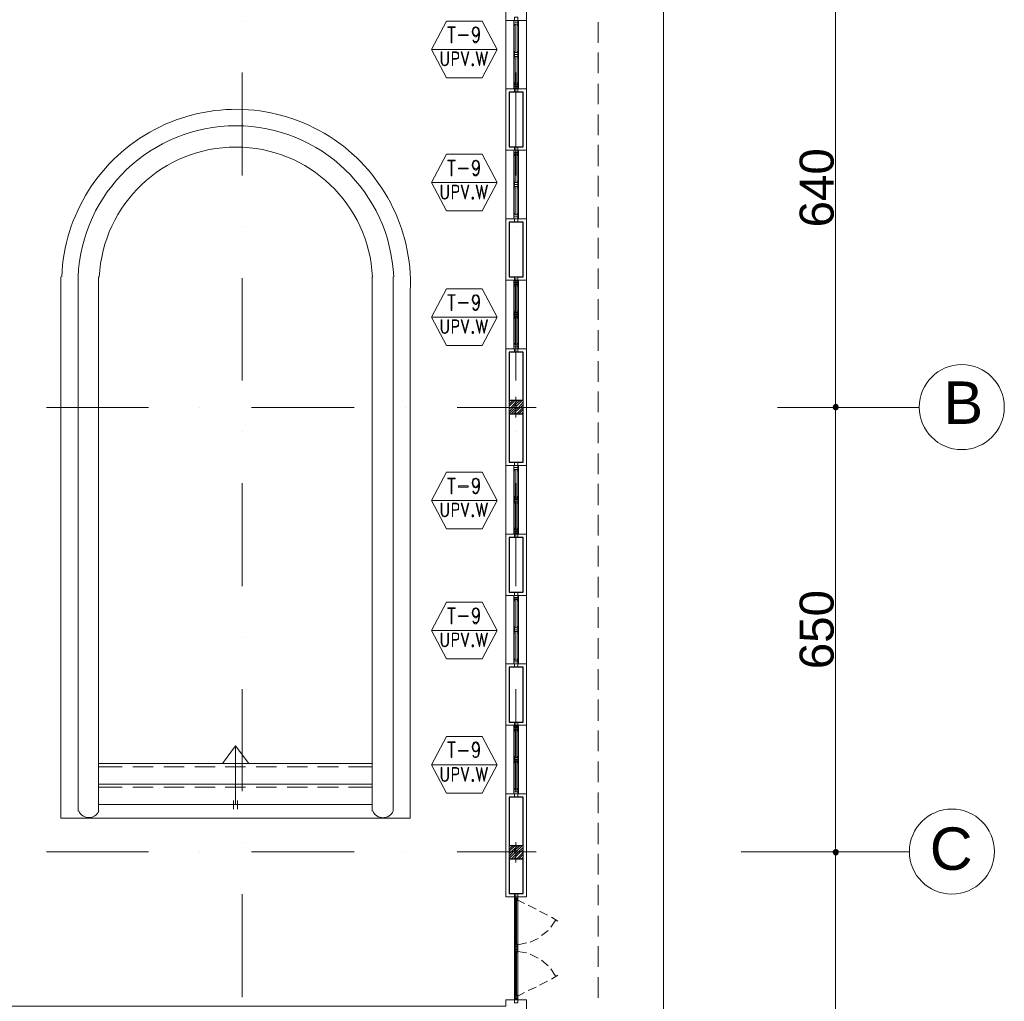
# Model space of a CAD drawing. Header units: metres. Extents: x 5.7 to 89.8, y 4 to 63.5.
# Tile 21 of 25: x 57.2 to 71.6, y 34.8 to 49.2. Entities that reach past the tile are written whole.
import ezdxf

# ---------------------------------------------------------------- set-up
doc = ezdxf.new("R2010")
doc.units = ezdxf.units.M
doc.header["$MEASUREMENT"] = 0
for name, color, linetype in [('PDF3_ax', 7, 'Continuous'), ('PDF3_column', 7, 'Continuous'), ('PDF3_dim', 7, 'Continuous'), ('PDF3_furn', 7, 'Continuous'), ('PDF3_khatchin', 7, 'Continuous'), ('PDF3_Layer5', 7, 'Continuous'), ('PDF3_line-estakhr', 7, 'Continuous'), ('PDF3_Sym Tip Win', 7, 'Continuous'), ('PDF3_Text', 7, 'Continuous'), ('PDF3_W', 7, 'Continuous'), ('PDF3_wall', 7, 'Continuous'), ('PDF3_WIN', 7, 'Continuous')]:
    doc.layers.add(name, color=color, linetype=linetype)
doc.styles.add('PDF Arial', font='arial.ttf')

msp = doc.modelspace()

# ---------------------------------------------------------------- linework, layer by layer
at = {"layer": 'PDF3_ax', "lineweight": 9}
for points in [[(60.468, 49.135), (60.468, 49.135)], [(64.465, 49.135), (64.465, 49.135)], [(60.468, 48.384), (60.468, 46.881)], [(64.465, 48.384), (64.465, 46.881)], [(60.468, 46.13), (60.468, 46.13)], [(64.465, 46.13), (64.465, 46.13)], [(60.468, 45.379), (60.468, 43.886)], [(64.465, 45.379), (64.465, 43.886)], [(57.607, 43.491), (59.1, 43.491)], [(59.851, 43.491), (59.851, 43.491)], [(60.603, 43.491), (62.105, 43.491)], [(62.856, 43.491), (62.856, 43.491)], [(63.608, 43.491), (64.763, 43.491)], [(68.616, 43.491), (70.359, 43.491)], [(60.468, 43.135), (60.468, 43.135)], [(64.465, 43.135), (64.465, 43.135)], [(60.468, 42.384), (60.468, 40.881)], [(64.465, 42.384), (64.465, 40.881)], [(60.468, 40.13), (60.468, 40.13)], [(64.465, 40.13), (64.465, 40.13)], [(60.468, 39.379), (60.468, 37.886)], [(64.465, 39.379), (64.465, 37.886)], [(60.468, 37.135), (60.468, 37.135)], [(64.465, 37.135), (64.465, 37.135)], [(57.607, 37), (59.1, 37)], [(59.851, 37), (59.851, 37)], [(60.603, 37), (62.105, 37)], [(62.856, 37), (62.856, 37)], [(63.608, 37), (64.763, 37)], [(67.759, 37), (70.215, 37)], [(60.468, 36.383), (60.468, 34.881)], [(64.465, 36.383), (64.465, 34.881)]]:
    msp.add_lwpolyline(points, dxfattribs=at)
for centre in [(70.98, 43.496), (70.836, 37.005)]:
    msp.add_circle(centre, 0.621, dxfattribs=at)
at = {"layer": 'PDF3_column', "lineweight": 18}
for points in [[(64.369, 43.578), (64.388, 43.597)], [(64.369, 43.539), (64.426, 43.597)], [(64.369, 43.511), (64.455, 43.597)], [(64.369, 43.472), (64.397, 43.491), (64.465, 43.568), (64.494, 43.597)], [(64.369, 43.434), (64.426, 43.491), (64.465, 43.539), (64.532, 43.597)], [(64.369, 43.405), (64.465, 43.491), (64.465, 43.501), (64.561, 43.597)], [(64.465, 43.645), (64.465, 43.347)], [(64.619, 43.491), (64.32, 43.491)], [(64.397, 43.395), (64.465, 43.462), (64.503, 43.491), (64.571, 43.568)], [(64.436, 43.395), (64.465, 43.434), (64.532, 43.491), (64.571, 43.53)], [(64.474, 43.395), (64.571, 43.491)], [(64.503, 43.395), (64.571, 43.462)], [(64.542, 43.395), (64.571, 43.424)], [(64.465, 37.144), (64.465, 36.846)], [(64.619, 37), (64.32, 37)], [(64.369, 37.077), (64.388, 37.096)], [(64.369, 37.038), (64.426, 37.096)], [(64.369, 37.009), (64.455, 37.096)], [(64.369, 36.971), (64.397, 37), (64.465, 37.067), (64.494, 37.096)], [(64.369, 36.932), (64.426, 37), (64.465, 37.038), (64.532, 37.096)], [(64.369, 36.904), (64.465, 37), (64.561, 37.096)], [(64.397, 36.894), (64.465, 36.961), (64.503, 37), (64.571, 37.067)], [(64.436, 36.894), (64.465, 36.932), (64.532, 37), (64.571, 37.029)], [(64.465, 37), (64.465, 37)], [(64.474, 36.894), (64.571, 36.99)], [(64.503, 36.894), (64.571, 36.961)], [(64.542, 36.894), (64.571, 36.923)]]:
    msp.add_lwpolyline(points, dxfattribs=at)
for points in [[(64.571, 43.395), (64.369, 43.395), (64.369, 43.597), (64.571, 43.597)], [(64.571, 36.894), (64.369, 36.894), (64.369, 37.096), (64.571, 37.096)]]:
    msp.add_lwpolyline(points, close=True, dxfattribs=at)
at = {"layer": 'PDF3_dim', "lineweight": 20}
for points in [[(69.136, 43.597), (69.136, 49.8)], [(69.136, 37.096), (69.136, 43.395)], [(69.136, 30.595), (69.136, 36.894)]]:
    msp.add_lwpolyline(points, dxfattribs=at)
for points in [[(69.194, 43.491), (68.288, 43.491)], [(69.194, 37), (68.288, 37)]]:
    msp.add_lwpolyline(points, close=True, dxfattribs=at)
at = {"layer": 'PDF3_furn', "lineweight": 9}
msp.add_lwpolyline([(58.715, 28.341), (58.715, 17.343), (15.769, 17.343), (15.769, 52.15), (66.622, 52.15), (66.622, 28.341)], close=True, dxfattribs=at)
at = {"layer": 'PDF3_khatchin', "lineweight": 18}
for points in [[(65.669, 48.817), (65.669, 49.116)], [(65.669, 48.374), (65.669, 48.673)], [(65.669, 47.922), (65.669, 48.22)], [(65.669, 47.469), (65.669, 47.768)], [(65.669, 47.016), (65.669, 47.325)], [(65.669, 46.573), (65.669, 46.872)], [(65.669, 46.121), (65.669, 46.419)], [(65.669, 45.668), (65.669, 45.967)], [(65.669, 45.225), (65.669, 45.523)], [(65.669, 44.772), (65.669, 45.071)], [(65.669, 44.32), (65.669, 44.618)], [(65.669, 43.867), (65.669, 44.165)], [(65.669, 43.424), (65.669, 43.722)], [(65.669, 42.971), (65.669, 43.27)], [(65.669, 42.519), (65.669, 42.817)], [(65.669, 42.066), (65.669, 42.374)], [(65.669, 41.623), (65.669, 41.921)], [(65.669, 41.17), (65.669, 41.469)], [(65.669, 40.718), (65.669, 41.016)], [(65.669, 40.274), (65.669, 40.573)], [(65.669, 39.822), (65.669, 40.12)], [(65.669, 39.369), (65.669, 39.668)], [(65.669, 38.916), (65.669, 39.225)], [(65.669, 38.473), (65.669, 38.772)], [(65.669, 38.021), (65.669, 38.319)], [(58.715, 38.242), (58.368, 38.242)], [(59.168, 38.242), (58.869, 38.242)], [(59.62, 38.242), (59.322, 38.242)], [(60.073, 38.242), (59.774, 38.242)], [(60.516, 38.242), (60.217, 38.242)], [(60.969, 38.242), (60.67, 38.242)], [(61.421, 38.242), (61.123, 38.242)], [(61.874, 38.242), (61.566, 38.242)], [(62.365, 38.242), (62.019, 38.242)], [(58.715, 37.944), (58.368, 37.944)], [(59.168, 37.944), (58.869, 37.944)], [(59.62, 37.944), (59.322, 37.944)], [(60.073, 37.944), (59.774, 37.944)], [(60.516, 37.944), (60.217, 37.944)], [(60.969, 37.944), (60.67, 37.944)], [(61.421, 37.944), (61.123, 37.944)], [(61.874, 37.944), (61.566, 37.944)], [(62.365, 37.944), (62.019, 37.944)], [(65.669, 37.568), (65.669, 37.867)], [(65.669, 37.115), (65.669, 37.424)], [(65.669, 36.672), (65.669, 36.971)], [(65.669, 36.22), (65.669, 36.518)], [(64.494, 36.297), (64.59, 36.249)], [(64.648, 36.22), (64.763, 36.162)], [(64.812, 36.133), (64.927, 36.075)], [(64.975, 35.902), (65.052, 36.008)], [(64.985, 36.046), (65.081, 35.989)], [(65.669, 35.767), (65.669, 36.066)], [(64.84, 35.777), (64.937, 35.854)], [(64.677, 35.68), (64.792, 35.738)], [(64.494, 35.642), (64.619, 35.671)], [(64.494, 35.546), (64.619, 35.526)], [(65.669, 35.324), (65.669, 35.623)], [(64.677, 35.507), (64.792, 35.449)], [(64.84, 35.42), (64.937, 35.334)], [(64.975, 35.295), (65.052, 35.18)], [(64.812, 35.054), (64.927, 35.112)], [(64.985, 35.141), (65.081, 35.199)], [(65.669, 34.871), (65.669, 35.17)], [(64.648, 34.977), (64.763, 35.025)], [(64.494, 34.891), (64.59, 34.948)]]:
    msp.add_lwpolyline(points, dxfattribs=at)
at = {"layer": 'PDF3_Layer5', "lineweight": 13}
for points in [[(64.32, 49.549), (64.32, 36.345), (64.619, 36.345), (64.619, 50.05), (56.269, 50.05)], [(64.32, 49.145), (64.619, 49.145)], [(64.32, 48.143), (64.619, 48.143)], [(64.32, 47.247), (64.619, 47.247)], [(64.32, 46.246), (64.619, 46.246)], [(64.619, 45.35), (64.32, 45.35), (64.619, 45.35)], [(64.32, 42.644), (64.619, 42.644)], [(64.32, 41.642), (64.619, 41.642)], [(64.32, 40.746), (64.619, 40.746)], [(64.32, 39.745), (64.619, 39.745)], [(64.619, 38.849), (64.32, 38.849), (64.619, 38.849)], [(56.038, 34.746), (64.32, 34.746), (64.32, 34.842), (64.619, 34.842), (64.619, 30.345), (56.77, 30.345)]]:
    msp.add_lwpolyline(points, dxfattribs=at)
for points in [[(64.619, 44.348), (64.32, 44.348)], [(64.619, 37.847), (64.32, 37.847)]]:
    msp.add_lwpolyline(points, close=True, dxfattribs=at)
at = {"layer": 'PDF3_line-estakhr', "lineweight": 18}
for points in [[(57.831, 45.398, -1), (62.924, 45.196), (62.924, 37.491), (57.819, 37.491), (57.819, 45.398)], [(62.681, 45.397, 0.957715), (58.07, 45.398), (58.07, 37.597)], [(62.673, 45.398), (62.673, 37.597, -0.666654), (62.377, 37.598)]]:
    msp.add_lwpolyline(points, format="xyb", dxfattribs=at)
for points in [[(58.368, 45.398), (58.368, 37.597)], [(62.365, 45.398), (62.365, 37.597)], [(60.372, 37.693), (60.372, 38.55), (60.179, 38.29)], [(60.372, 38.55), (60.564, 38.29)], [(62.365, 38.29), (58.368, 38.29)], [(62.365, 37.992), (58.368, 37.992)], [(62.365, 37.693), (58.368, 37.693)], [(60.343, 37.751), (60.343, 37.626)], [(60.4, 37.751), (60.4, 37.626)]]:
    msp.add_lwpolyline(points, dxfattribs=at)
for centre, radius, start, end in [((60.376, 45.297), 1.998, 2.8455, 177.16), ((57.761, 45.4), 5.165, 357.7331, 357.7467), ((58.229, 37.66), 0.159, 202.6209, 337.3791)]:
    msp.add_arc(centre, radius, start, end, dxfattribs=at)
at = {"layer": 'PDF3_Sym Tip Win', "lineweight": 18}
for points in [[(63.974, 48.307), (64.195, 48.721), (63.974, 49.135), (63.454, 49.135), (63.232, 48.721), (63.454, 48.307)], [(63.579, 49.039), (63.473, 49.039), (63.473, 49.048), (63.579, 49.048)], [(63.771, 48.923), (63.627, 48.923), (63.627, 48.933), (63.771, 48.933)], [(63.482, 48.683), (63.473, 48.683), (63.473, 48.538), (63.463, 48.509), (63.454, 48.5), (63.434, 48.49), (63.425, 48.49), (63.396, 48.5), (63.396, 48.509), (63.386, 48.538), (63.386, 48.683), (63.377, 48.683), (63.377, 48.538), (63.386, 48.509), (63.396, 48.49), (63.425, 48.48), (63.434, 48.48), (63.454, 48.49), (63.473, 48.509), (63.482, 48.538)], [(63.723, 48.48), (63.665, 48.683), (63.675, 48.683), (63.723, 48.509), (63.771, 48.683), (63.781, 48.683)], [(64.003, 48.48), (63.964, 48.654), (63.935, 48.48), (63.887, 48.683), (63.897, 48.683), (63.935, 48.509), (63.964, 48.683), (64.003, 48.509), (64.041, 48.683), (64.051, 48.683)], [(63.829, 48.509), (63.829, 48.5), (63.829, 48.49), (63.829, 48.48), (63.839, 48.48), (63.848, 48.49), (63.848, 48.5), (63.839, 48.509)], [(63.829, 48.5), (63.829, 48.49), (63.839, 48.49), (63.839, 48.5)], [(63.974, 46.361), (64.195, 46.776), (63.974, 47.19), (63.454, 47.19), (63.232, 46.776), (63.454, 46.361)], [(63.579, 47.093), (63.473, 47.093), (63.473, 47.103), (63.579, 47.103)], [(63.771, 46.978), (63.627, 46.978), (63.627, 46.987), (63.771, 46.987)], [(63.482, 46.737), (63.473, 46.737), (63.473, 46.593), (63.463, 46.564), (63.454, 46.554), (63.434, 46.544), (63.425, 46.544), (63.396, 46.554), (63.396, 46.564), (63.386, 46.593), (63.386, 46.737), (63.377, 46.737), (63.377, 46.593), (63.386, 46.564), (63.396, 46.544), (63.425, 46.535), (63.434, 46.535), (63.454, 46.544), (63.473, 46.564), (63.482, 46.593)], [(63.723, 46.535), (63.665, 46.737), (63.675, 46.737), (63.723, 46.564), (63.771, 46.737), (63.781, 46.737)], [(64.003, 46.535), (63.964, 46.708), (63.935, 46.535), (63.887, 46.737), (63.897, 46.737), (63.935, 46.564), (63.964, 46.737), (64.003, 46.564), (64.041, 46.737), (64.051, 46.737)], [(63.829, 46.564), (63.829, 46.554), (63.829, 46.544), (63.829, 46.535), (63.839, 46.535), (63.848, 46.544), (63.848, 46.554), (63.839, 46.564)], [(63.829, 46.554), (63.829, 46.544), (63.839, 46.544), (63.839, 46.554)], [(63.974, 44.397), (64.195, 44.811), (63.974, 45.225), (63.454, 45.225), (63.232, 44.811), (63.454, 44.397)], [(63.579, 45.129), (63.473, 45.129), (63.473, 45.138), (63.579, 45.138)], [(63.771, 45.013), (63.627, 45.013), (63.627, 45.023), (63.771, 45.023)], [(63.482, 44.772), (63.473, 44.772), (63.473, 44.628), (63.463, 44.599), (63.454, 44.589), (63.434, 44.58), (63.425, 44.58), (63.396, 44.589), (63.396, 44.599), (63.386, 44.628), (63.386, 44.772), (63.377, 44.772), (63.377, 44.628), (63.386, 44.599), (63.396, 44.58), (63.425, 44.57), (63.434, 44.57), (63.454, 44.58), (63.473, 44.599), (63.482, 44.628)], [(63.723, 44.57), (63.665, 44.772), (63.675, 44.772), (63.723, 44.599), (63.771, 44.772), (63.781, 44.772)], [(64.003, 44.57), (63.964, 44.743), (63.935, 44.57), (63.887, 44.772), (63.897, 44.772), (63.935, 44.599), (63.964, 44.772), (64.003, 44.599), (64.041, 44.772), (64.051, 44.772)], [(63.829, 44.599), (63.829, 44.589), (63.829, 44.58), (63.829, 44.57), (63.839, 44.57), (63.848, 44.58), (63.848, 44.589), (63.839, 44.599)], [(63.829, 44.589), (63.829, 44.58), (63.839, 44.58), (63.839, 44.589)], [(63.974, 41.719), (64.195, 42.133), (63.974, 42.547), (63.454, 42.547), (63.232, 42.133), (63.454, 41.719)], [(63.579, 42.451), (63.473, 42.451), (63.473, 42.461), (63.579, 42.461)], [(63.771, 42.326), (63.627, 42.326), (63.627, 42.345), (63.771, 42.345)], [(63.482, 42.095), (63.473, 42.095), (63.473, 41.95), (63.463, 41.921), (63.454, 41.912), (63.434, 41.902), (63.425, 41.902), (63.396, 41.912), (63.396, 41.921), (63.386, 41.95), (63.386, 42.095), (63.377, 42.095), (63.377, 41.95), (63.386, 41.921), (63.396, 41.902), (63.425, 41.893), (63.434, 41.893), (63.454, 41.902), (63.473, 41.921), (63.482, 41.95)], [(63.723, 41.893), (63.665, 42.095), (63.675, 42.095), (63.723, 41.921), (63.771, 42.095), (63.781, 42.095)], [(64.003, 41.893), (63.964, 42.066), (63.935, 41.893), (63.887, 42.095), (63.897, 42.095), (63.935, 41.921), (63.964, 42.095), (64.003, 41.921), (64.041, 42.095), (64.051, 42.095)], [(63.829, 41.921), (63.829, 41.912), (63.829, 41.902), (63.829, 41.893), (63.839, 41.893), (63.848, 41.902), (63.848, 41.912), (63.839, 41.921)], [(63.829, 41.912), (63.829, 41.902), (63.839, 41.902), (63.839, 41.912)], [(63.974, 39.822), (64.195, 40.236), (63.974, 40.65), (63.454, 40.65), (63.232, 40.236), (63.454, 39.822)], [(63.579, 40.554), (63.473, 40.554), (63.473, 40.563), (63.579, 40.563)], [(63.771, 40.438), (63.627, 40.438), (63.627, 40.448), (63.771, 40.448)], [(63.482, 40.197), (63.473, 40.197), (63.473, 40.053), (63.463, 40.024), (63.454, 40.014), (63.434, 40.005), (63.425, 40.005), (63.396, 40.014), (63.396, 40.024), (63.386, 40.053), (63.386, 40.197), (63.377, 40.197), (63.377, 40.053), (63.386, 40.024), (63.396, 40.005), (63.425, 39.995), (63.434, 39.995), (63.454, 40.005), (63.473, 40.024), (63.482, 40.053)], [(63.723, 39.995), (63.665, 40.197), (63.675, 40.197), (63.723, 40.024), (63.771, 40.197), (63.781, 40.197)], [(64.003, 39.995), (63.964, 40.169), (63.935, 39.995), (63.887, 40.197), (63.897, 40.197), (63.935, 40.024), (63.964, 40.197), (64.003, 40.024), (64.041, 40.197), (64.051, 40.197)], [(63.829, 40.024), (63.829, 40.014), (63.829, 40.005), (63.829, 39.995), (63.839, 39.995), (63.848, 40.005), (63.848, 40.014), (63.839, 40.024)], [(63.829, 40.014), (63.829, 40.005), (63.839, 40.005), (63.839, 40.014)], [(63.974, 37.857), (64.195, 38.271), (63.974, 38.685), (63.454, 38.685), (63.232, 38.271), (63.454, 37.857)], [(63.579, 38.599), (63.473, 38.599), (63.473, 38.608), (63.579, 38.608)], [(63.771, 38.473), (63.627, 38.473), (63.627, 38.483), (63.771, 38.483)], [(63.482, 38.233), (63.473, 38.233), (63.473, 38.088), (63.463, 38.059), (63.454, 38.05), (63.434, 38.04), (63.425, 38.04), (63.396, 38.05), (63.396, 38.059), (63.386, 38.088), (63.386, 38.233), (63.377, 38.233), (63.377, 38.088), (63.386, 38.059), (63.396, 38.04), (63.425, 38.03), (63.434, 38.03), (63.454, 38.04), (63.473, 38.059), (63.482, 38.088)], [(63.723, 38.03), (63.665, 38.233), (63.675, 38.233), (63.723, 38.059), (63.771, 38.233), (63.781, 38.233)], [(64.003, 38.03), (63.964, 38.204), (63.935, 38.03), (63.887, 38.233), (63.897, 38.233), (63.935, 38.059), (63.964, 38.233), (64.003, 38.059), (64.041, 38.233), (64.051, 38.233)], [(63.829, 38.059), (63.829, 38.05), (63.829, 38.04), (63.829, 38.03), (63.839, 38.03), (63.848, 38.04), (63.848, 38.05), (63.839, 38.059)], [(63.829, 38.05), (63.829, 38.04), (63.839, 38.04), (63.839, 38.05)]]:
    msp.add_lwpolyline(points, close=True, dxfattribs=at)
for points in [[(63.521, 49.039), (63.521, 48.817), (63.531, 48.817), (63.531, 49.039)], [(63.925, 48.943), (63.906, 48.923), (63.887, 48.904), (63.877, 48.904), (63.848, 48.923), (63.839, 48.943), (63.829, 48.971), (63.829, 48.981), (63.839, 49.02), (63.848, 49.039), (63.877, 49.048), (63.887, 49.048), (63.906, 49.039), (63.925, 49.02), (63.935, 48.971), (63.935, 48.923), (63.925, 48.865), (63.906, 48.837), (63.887, 48.817), (63.868, 48.817), (63.848, 48.837), (63.839, 48.856), (63.848, 48.856), (63.848, 48.837)], [(63.868, 48.923), (63.848, 48.943), (63.839, 48.971), (63.839, 48.981), (63.848, 49.02), (63.868, 49.039)], [(63.839, 49), (63.848, 49.029), (63.877, 49.039), (63.887, 49.039), (63.906, 49.029), (63.925, 49)], [(63.925, 48.962), (63.906, 48.933), (63.887, 48.923), (63.877, 48.923), (63.848, 48.933), (63.839, 48.962)], [(63.897, 49.039), (63.916, 49.02), (63.925, 48.971), (63.925, 48.923), (63.916, 48.865), (63.906, 48.837)], [(63.925, 48.971), (63.916, 48.943), (63.897, 48.923)], [(63.906, 48.846), (63.887, 48.837), (63.868, 48.837), (63.848, 48.846)], [(64.195, 48.721), (63.232, 48.721)], [(63.54, 48.577), (63.598, 48.577), (63.617, 48.586), (63.627, 48.596), (63.627, 48.615), (63.627, 48.644), (63.627, 48.663), (63.617, 48.673), (63.598, 48.683), (63.54, 48.683), (63.54, 48.48), (63.54, 48.673), (63.598, 48.673), (63.617, 48.663), (63.627, 48.644), (63.627, 48.615), (63.617, 48.596), (63.598, 48.586), (63.54, 48.586)], [(63.54, 48.48), (63.54, 48.48)], [(63.521, 47.093), (63.521, 46.872), (63.531, 46.872), (63.531, 47.093)], [(63.925, 46.997), (63.906, 46.978), (63.887, 46.959), (63.877, 46.959), (63.848, 46.978), (63.839, 46.997), (63.829, 47.026), (63.829, 47.036), (63.839, 47.074), (63.848, 47.093), (63.877, 47.103), (63.887, 47.103), (63.906, 47.093), (63.925, 47.074), (63.935, 47.026), (63.935, 46.978), (63.925, 46.92), (63.906, 46.891), (63.887, 46.872), (63.868, 46.872), (63.848, 46.891), (63.839, 46.91), (63.848, 46.91), (63.848, 46.891)], [(63.868, 46.978), (63.848, 46.997), (63.839, 47.026), (63.839, 47.036), (63.848, 47.074), (63.868, 47.093)], [(63.839, 47.055), (63.848, 47.084), (63.877, 47.093), (63.887, 47.093), (63.906, 47.084), (63.925, 47.055)], [(63.897, 47.093), (63.916, 47.074), (63.925, 47.026), (63.925, 46.978), (63.916, 46.92), (63.906, 46.891)], [(63.925, 47.016), (63.906, 46.987), (63.887, 46.978), (63.877, 46.978), (63.848, 46.987), (63.839, 47.016)], [(63.906, 46.901), (63.887, 46.891), (63.868, 46.891), (63.848, 46.901)], [(63.925, 47.026), (63.916, 46.997), (63.897, 46.978)], [(64.195, 46.776), (63.232, 46.776)], [(63.54, 46.631), (63.598, 46.631), (63.617, 46.641), (63.627, 46.65), (63.627, 46.67), (63.627, 46.698), (63.627, 46.718), (63.617, 46.727), (63.598, 46.737), (63.54, 46.737), (63.54, 46.535), (63.54, 46.727), (63.598, 46.727), (63.617, 46.718), (63.627, 46.698), (63.627, 46.67), (63.617, 46.65), (63.598, 46.641), (63.54, 46.641)], [(63.54, 46.535), (63.54, 46.535)], [(63.521, 45.129), (63.521, 44.907), (63.531, 44.907), (63.531, 45.129)], [(63.925, 45.032), (63.906, 45.013), (63.887, 44.994), (63.877, 44.994), (63.848, 45.013), (63.839, 45.032), (63.829, 45.061), (63.829, 45.071), (63.839, 45.109), (63.848, 45.129), (63.877, 45.138), (63.887, 45.138), (63.906, 45.129), (63.925, 45.109), (63.935, 45.061), (63.935, 45.013), (63.925, 44.955), (63.906, 44.917), (63.887, 44.907), (63.868, 44.907), (63.848, 44.917), (63.839, 44.946), (63.848, 44.946), (63.848, 44.917)], [(63.868, 45.013), (63.848, 45.032), (63.839, 45.061), (63.839, 45.071), (63.848, 45.109), (63.868, 45.129)], [(63.839, 45.08), (63.848, 45.119), (63.877, 45.129), (63.887, 45.129), (63.906, 45.119), (63.925, 45.08)], [(63.925, 45.052), (63.906, 45.023), (63.887, 45.013), (63.877, 45.013), (63.848, 45.023), (63.839, 45.052)], [(63.897, 45.129), (63.916, 45.109), (63.925, 45.061), (63.925, 45.013), (63.916, 44.955), (63.906, 44.917)], [(63.925, 45.061), (63.916, 45.032), (63.897, 45.013)], [(63.906, 44.936), (63.887, 44.917), (63.868, 44.917), (63.848, 44.936)], [(64.195, 44.811), (63.232, 44.811)], [(63.54, 44.666), (63.598, 44.666), (63.617, 44.676), (63.627, 44.686), (63.627, 44.705), (63.627, 44.734), (63.627, 44.753), (63.617, 44.763), (63.598, 44.772), (63.54, 44.772), (63.54, 44.57), (63.54, 44.763), (63.598, 44.763), (63.617, 44.753), (63.627, 44.734), (63.627, 44.705), (63.617, 44.686), (63.598, 44.676), (63.54, 44.676)], [(63.54, 44.57), (63.54, 44.57)], [(63.521, 42.451), (63.521, 42.23), (63.531, 42.23), (63.531, 42.451)], [(63.925, 42.355), (63.906, 42.326), (63.887, 42.316), (63.877, 42.316), (63.848, 42.326), (63.839, 42.355), (63.829, 42.384), (63.829, 42.393), (63.839, 42.432), (63.848, 42.451), (63.877, 42.461), (63.887, 42.461), (63.906, 42.451), (63.925, 42.432), (63.935, 42.384), (63.935, 42.326), (63.925, 42.278), (63.906, 42.239), (63.887, 42.23), (63.868, 42.23), (63.848, 42.239), (63.839, 42.268), (63.848, 42.268), (63.848, 42.239)], [(63.868, 42.326), (63.848, 42.355), (63.839, 42.384), (63.839, 42.393), (63.848, 42.432), (63.868, 42.451)], [(63.839, 42.403), (63.848, 42.441), (63.877, 42.451), (63.887, 42.451), (63.906, 42.441), (63.925, 42.403)], [(63.897, 42.451), (63.916, 42.432), (63.925, 42.384), (63.925, 42.326), (63.916, 42.278), (63.906, 42.239)], [(63.925, 42.374), (63.906, 42.345), (63.887, 42.326), (63.877, 42.326), (63.848, 42.345), (63.839, 42.374)], [(63.925, 42.384), (63.916, 42.355), (63.897, 42.326)], [(63.906, 42.258), (63.887, 42.239), (63.868, 42.239), (63.848, 42.258)], [(64.195, 42.133), (63.232, 42.133)], [(63.54, 41.989), (63.598, 41.989), (63.617, 41.998), (63.627, 42.008), (63.627, 42.027), (63.627, 42.056), (63.627, 42.076), (63.617, 42.085), (63.598, 42.095), (63.54, 42.095), (63.54, 41.893), (63.54, 42.085), (63.598, 42.085), (63.617, 42.076), (63.627, 42.056), (63.627, 42.027), (63.617, 42.008), (63.598, 41.998), (63.54, 41.998)], [(63.54, 41.893), (63.54, 41.893)], [(63.521, 40.554), (63.521, 40.332), (63.531, 40.332), (63.531, 40.554)], [(63.925, 40.457), (63.906, 40.438), (63.887, 40.419), (63.877, 40.419), (63.848, 40.438), (63.839, 40.457), (63.829, 40.486), (63.829, 40.496), (63.839, 40.535), (63.848, 40.554), (63.877, 40.563), (63.887, 40.563), (63.906, 40.554), (63.925, 40.535), (63.935, 40.486), (63.935, 40.438), (63.925, 40.38), (63.906, 40.352), (63.887, 40.332), (63.868, 40.332), (63.848, 40.352), (63.839, 40.371), (63.848, 40.371), (63.848, 40.352)], [(63.868, 40.438), (63.848, 40.457), (63.839, 40.486), (63.839, 40.496), (63.848, 40.535), (63.868, 40.554)], [(63.839, 40.515), (63.848, 40.544), (63.877, 40.554), (63.887, 40.554), (63.906, 40.544), (63.925, 40.515)], [(63.925, 40.477), (63.906, 40.448), (63.887, 40.438), (63.877, 40.438), (63.848, 40.448), (63.839, 40.477)], [(63.897, 40.554), (63.916, 40.535), (63.925, 40.486), (63.925, 40.438), (63.916, 40.38), (63.906, 40.352)], [(63.925, 40.486), (63.916, 40.457), (63.897, 40.438)], [(63.906, 40.361), (63.887, 40.352), (63.868, 40.352), (63.848, 40.361)], [(64.195, 40.236), (63.232, 40.236)], [(63.54, 40.091), (63.598, 40.091), (63.617, 40.101), (63.627, 40.111), (63.627, 40.13), (63.627, 40.159), (63.627, 40.178), (63.617, 40.188), (63.598, 40.197), (63.54, 40.197), (63.54, 39.995), (63.54, 40.188), (63.598, 40.188), (63.617, 40.178), (63.627, 40.159), (63.627, 40.13), (63.617, 40.111), (63.598, 40.101), (63.54, 40.101)], [(63.54, 39.995), (63.54, 39.995)], [(63.521, 38.599), (63.521, 38.377), (63.531, 38.377), (63.531, 38.599)], [(63.925, 38.493), (63.906, 38.473), (63.887, 38.464), (63.877, 38.464), (63.848, 38.473), (63.839, 38.493), (63.829, 38.531), (63.829, 38.541), (63.839, 38.57), (63.848, 38.599), (63.877, 38.608), (63.887, 38.608), (63.906, 38.599), (63.925, 38.57), (63.935, 38.531), (63.935, 38.473), (63.925, 38.416), (63.906, 38.387), (63.887, 38.377), (63.868, 38.377), (63.848, 38.387), (63.839, 38.406), (63.848, 38.406), (63.848, 38.387)], [(63.868, 38.473), (63.848, 38.493), (63.839, 38.531), (63.839, 38.541), (63.848, 38.57), (63.868, 38.599)], [(63.839, 38.55), (63.848, 38.579), (63.877, 38.599), (63.887, 38.599), (63.906, 38.579), (63.925, 38.55)], [(63.897, 38.599), (63.916, 38.57), (63.925, 38.531), (63.925, 38.473), (63.916, 38.416), (63.906, 38.387)], [(63.925, 38.522), (63.906, 38.483), (63.887, 38.473), (63.877, 38.473), (63.848, 38.483), (63.839, 38.522)], [(63.925, 38.531), (63.916, 38.493), (63.897, 38.473)], [(64.195, 38.271), (63.232, 38.271)], [(63.906, 38.396), (63.887, 38.387), (63.868, 38.387), (63.848, 38.396)], [(63.54, 38.127), (63.598, 38.127), (63.617, 38.136), (63.627, 38.146), (63.627, 38.165), (63.627, 38.194), (63.627, 38.213), (63.617, 38.223), (63.598, 38.233), (63.54, 38.233), (63.54, 38.03), (63.54, 38.223), (63.598, 38.223), (63.617, 38.213), (63.627, 38.194), (63.627, 38.165), (63.617, 38.146), (63.598, 38.136), (63.54, 38.136)], [(63.54, 38.03), (63.54, 38.03)]]:
    msp.add_lwpolyline(points, dxfattribs=at)
at = {"layer": 'PDF3_W', "lineweight": 9}
for points in [[(69.136, 43.549), (69.136, 43.597)], [(69.136, 43.443), (69.136, 43.395)], [(69.136, 37.048), (69.136, 37.096)], [(69.136, 36.942), (69.136, 36.894)]]:
    msp.add_lwpolyline(points, dxfattribs=at)
at = {"layer": 'PDF3_W', "transparency": 33554559}
for points in [[(69.107, 43.53), (69.136, 43.491), (69.088, 43.491)], [(69.136, 43.491), (69.107, 43.53), (69.088, 43.491)], [(69.136, 43.491), (69.088, 43.491), (69.107, 43.462)], [(69.088, 43.491), (69.107, 43.462), (69.136, 43.491)], [(69.136, 43.549), (69.107, 43.53), (69.136, 43.491)], [(69.136, 43.549), (69.136, 43.491), (69.107, 43.53)], [(69.107, 43.462), (69.136, 43.443), (69.136, 43.491)], [(69.107, 43.462), (69.136, 43.491), (69.136, 43.443)], [(69.174, 43.53), (69.136, 43.491), (69.136, 43.549)], [(69.174, 43.53), (69.136, 43.549), (69.136, 43.491)], [(69.184, 43.491), (69.174, 43.53), (69.136, 43.491)], [(69.136, 43.491), (69.184, 43.491), (69.174, 43.53)], [(69.136, 43.443), (69.136, 43.491), (69.174, 43.462)], [(69.136, 43.491), (69.174, 43.462), (69.184, 43.491)], [(69.136, 43.443), (69.174, 43.462), (69.136, 43.491)], [(69.174, 43.462), (69.136, 43.491), (69.184, 43.491)], [(69.107, 37.029), (69.136, 37), (69.088, 37)], [(69.136, 37), (69.107, 37.029), (69.088, 37)], [(69.136, 37), (69.088, 37), (69.107, 36.961)], [(69.088, 37), (69.107, 36.961), (69.136, 37)], [(69.136, 37.048), (69.107, 37.029), (69.136, 37)], [(69.136, 37.048), (69.136, 37), (69.107, 37.029)], [(69.107, 36.961), (69.136, 36.942), (69.136, 37)], [(69.107, 36.961), (69.136, 37), (69.136, 36.942)], [(69.174, 37.029), (69.136, 37), (69.136, 37.048)], [(69.174, 37.029), (69.136, 37.048), (69.136, 37)], [(69.184, 37), (69.174, 37.029), (69.136, 37)], [(69.136, 37), (69.184, 37), (69.174, 37.029)], [(69.136, 36.942), (69.136, 37), (69.174, 36.961)], [(69.136, 37), (69.174, 36.961), (69.184, 37)], [(69.136, 36.942), (69.174, 36.961), (69.136, 37)], [(69.174, 36.961), (69.136, 37), (69.184, 37)]]:
    msp.add_solid(points, dxfattribs=at)
at = {"layer": 'PDF3_wall', "lineweight": 30}
for points in [[(64.571, 48.095), (64.369, 48.095), (64.369, 47.296), (64.571, 47.296)], [(64.571, 46.198), (64.369, 46.198), (64.369, 45.398), (64.571, 45.398)], [(64.571, 44.3), (64.369, 44.3), (64.369, 43.597), (64.571, 43.597)], [(64.571, 42.692), (64.571, 43.395), (64.369, 43.395), (64.369, 42.692)], [(64.571, 41.594), (64.369, 41.594), (64.369, 40.795), (64.571, 40.795)], [(64.571, 39.697), (64.369, 39.697), (64.369, 38.897), (64.571, 38.897)], [(64.571, 37.799), (64.369, 37.799), (64.369, 37.096), (64.571, 37.096)], [(64.571, 36.393), (64.571, 36.894), (64.369, 36.894), (64.369, 36.393)]]:
    msp.add_lwpolyline(points, close=True, dxfattribs=at)
at = {"layer": 'PDF3_WIN', "lineweight": 18}
for points in [[(64.436, 49.116), (64.436, 49.145), (64.494, 49.145), (64.494, 49.116), (64.494, 49.087), (64.436, 49.087), (64.436, 49.116), (64.494, 49.116)], [(64.503, 49.145), (64.436, 49.145), (64.436, 49.116), (64.503, 49.116)], [(64.484, 49.068), (64.484, 49.087), (64.503, 49.087), (64.436, 49.087), (64.436, 49.116), (64.503, 49.116), (64.503, 49.087), (64.503, 49.068)], [(64.436, 49.068), (64.455, 49.068), (64.455, 49.087), (64.436, 49.087)], [(64.455, 49.068), (64.436, 49.068), (64.436, 49.087), (64.455, 49.087)], [(64.494, 49.145), (64.446, 49.145), (64.446, 49.193), (64.494, 49.193)], [(64.503, 49.068), (64.484, 49.068), (64.484, 49.087), (64.503, 49.087)], [(64.436, 48.683), (64.436, 48.692), (64.455, 48.692), (64.455, 48.683)], [(64.455, 48.692), (64.436, 48.692), (64.436, 48.673), (64.455, 48.673)], [(64.446, 48.644), (64.446, 48.673), (64.494, 48.673), (64.494, 48.644), (64.494, 48.615), (64.446, 48.615), (64.446, 48.644), (64.494, 48.644)], [(64.503, 48.683), (64.503, 48.692), (64.484, 48.692), (64.484, 48.683)], [(64.484, 48.692), (64.503, 48.692), (64.503, 48.673), (64.484, 48.673)], [(64.436, 48.596), (64.455, 48.596), (64.455, 48.615), (64.436, 48.615)], [(64.455, 48.596), (64.436, 48.596), (64.436, 48.615), (64.455, 48.615)], [(64.503, 48.596), (64.484, 48.596), (64.484, 48.615), (64.503, 48.615)], [(64.484, 48.596), (64.503, 48.596), (64.503, 48.615), (64.484, 48.615)], [(64.455, 48.23), (64.436, 48.23), (64.436, 48.201), (64.455, 48.201)], [(64.436, 48.211), (64.436, 48.22), (64.455, 48.22), (64.455, 48.211)], [(64.436, 48.182), (64.494, 48.182), (64.494, 48.201), (64.436, 48.201)], [(64.503, 48.201), (64.436, 48.201), (64.436, 48.172), (64.503, 48.172)], [(64.484, 48.23), (64.503, 48.23), (64.503, 48.201), (64.484, 48.201)], [(64.503, 48.211), (64.503, 48.22), (64.484, 48.22), (64.484, 48.211)], [(64.494, 48.172), (64.494, 48.153), (64.436, 48.153), (64.436, 48.172)], [(64.494, 48.095), (64.446, 48.095), (64.446, 48.143), (64.494, 48.143)], [(64.436, 47.219), (64.494, 47.219), (64.494, 47.247), (64.436, 47.247)], [(64.503, 47.247), (64.436, 47.247), (64.436, 47.219), (64.503, 47.219)], [(64.484, 47.17), (64.484, 47.19), (64.503, 47.19), (64.436, 47.19), (64.436, 47.219), (64.503, 47.219), (64.503, 47.19), (64.503, 47.17)], [(64.494, 47.209), (64.494, 47.19), (64.436, 47.19), (64.436, 47.209)], [(64.455, 47.17), (64.436, 47.17), (64.436, 47.19), (64.455, 47.19)], [(64.494, 47.247), (64.446, 47.247), (64.446, 47.296), (64.494, 47.296)], [(64.436, 47.17), (64.455, 47.17), (64.455, 47.18), (64.436, 47.18)], [(64.503, 47.17), (64.484, 47.17), (64.484, 47.18), (64.503, 47.18)], [(64.436, 46.776), (64.436, 46.795), (64.455, 46.795), (64.455, 46.776)], [(64.455, 46.795), (64.436, 46.795), (64.436, 46.776), (64.455, 46.776)], [(64.446, 46.747), (64.446, 46.776), (64.494, 46.776), (64.494, 46.747), (64.494, 46.718), (64.446, 46.718), (64.446, 46.747), (64.494, 46.747)], [(64.503, 46.776), (64.503, 46.795), (64.484, 46.795), (64.484, 46.776)], [(64.484, 46.795), (64.503, 46.795), (64.503, 46.776), (64.484, 46.776)], [(64.436, 46.698), (64.455, 46.698), (64.455, 46.718), (64.436, 46.718)], [(64.455, 46.698), (64.436, 46.698), (64.436, 46.718), (64.455, 46.718)], [(64.503, 46.698), (64.484, 46.698), (64.484, 46.718), (64.503, 46.718)], [(64.484, 46.698), (64.503, 46.698), (64.503, 46.718), (64.484, 46.718)], [(64.436, 46.304), (64.436, 46.323), (64.455, 46.323), (64.455, 46.304)], [(64.455, 46.323), (64.436, 46.323), (64.436, 46.304), (64.455, 46.304)], [(64.503, 46.304), (64.503, 46.323), (64.484, 46.323), (64.484, 46.304)], [(64.484, 46.323), (64.503, 46.323), (64.503, 46.304), (64.484, 46.304)], [(64.436, 46.275), (64.436, 46.304), (64.494, 46.304), (64.494, 46.275), (64.494, 46.246), (64.436, 46.246), (64.436, 46.275), (64.494, 46.275)], [(64.503, 46.304), (64.436, 46.304), (64.436, 46.275), (64.503, 46.275)], [(64.436, 46.284), (64.436, 46.275), (64.436, 46.265)], [(64.503, 46.246), (64.436, 46.246), (64.436, 46.275), (64.503, 46.275)], [(64.494, 46.198), (64.446, 46.198), (64.446, 46.246), (64.494, 46.246)], [(64.503, 45.35), (64.436, 45.35), (64.436, 45.312), (64.503, 45.312)], [(64.436, 45.321), (64.494, 45.321), (64.494, 45.34), (64.436, 45.34)], [(64.494, 45.312), (64.494, 45.292), (64.436, 45.292), (64.436, 45.312)], [(64.484, 45.263), (64.484, 45.283), (64.503, 45.283), (64.436, 45.283), (64.436, 45.312), (64.503, 45.312), (64.503, 45.283), (64.503, 45.263)], [(64.494, 45.35), (64.446, 45.35), (64.446, 45.398), (64.494, 45.398)], [(64.436, 45.263), (64.455, 45.263), (64.455, 45.283), (64.436, 45.283)], [(64.455, 45.263), (64.436, 45.263), (64.436, 45.283), (64.455, 45.283)], [(64.503, 45.263), (64.484, 45.263), (64.484, 45.283), (64.503, 45.283)], [(64.436, 44.878), (64.436, 44.897), (64.455, 44.897), (64.455, 44.878)], [(64.455, 44.897), (64.436, 44.897), (64.436, 44.878), (64.455, 44.878)], [(64.503, 44.878), (64.503, 44.897), (64.484, 44.897), (64.484, 44.878)], [(64.484, 44.897), (64.503, 44.897), (64.503, 44.878), (64.484, 44.878)], [(64.436, 44.801), (64.455, 44.801), (64.455, 44.811), (64.436, 44.811)], [(64.455, 44.792), (64.436, 44.792), (64.436, 44.811), (64.455, 44.811)], [(64.446, 44.849), (64.494, 44.849), (64.494, 44.869), (64.446, 44.869)], [(64.494, 44.84), (64.494, 44.82), (64.446, 44.82), (64.446, 44.84)], [(64.503, 44.801), (64.484, 44.801), (64.484, 44.811), (64.503, 44.811)], [(64.484, 44.792), (64.503, 44.792), (64.503, 44.811), (64.484, 44.811)], [(64.436, 44.406), (64.436, 44.426), (64.455, 44.426), (64.455, 44.406)], [(64.455, 44.426), (64.436, 44.426), (64.436, 44.406), (64.455, 44.406)], [(64.436, 44.377), (64.436, 44.406), (64.494, 44.406), (64.494, 44.377), (64.494, 44.348), (64.436, 44.348), (64.436, 44.377), (64.494, 44.377)], [(64.503, 44.406), (64.436, 44.406), (64.436, 44.377), (64.503, 44.377)], [(64.436, 44.387), (64.436, 44.377), (64.436, 44.368)], [(64.503, 44.348), (64.436, 44.348), (64.436, 44.377), (64.503, 44.377)], [(64.494, 44.3), (64.446, 44.3), (64.446, 44.348), (64.494, 44.348)], [(64.503, 44.406), (64.503, 44.426), (64.484, 44.426), (64.484, 44.406)], [(64.484, 44.426), (64.503, 44.426), (64.503, 44.406), (64.484, 44.406)], [(64.436, 42.615), (64.436, 42.644), (64.494, 42.644), (64.494, 42.615), (64.494, 42.586), (64.436, 42.586), (64.436, 42.615), (64.494, 42.615)], [(64.503, 42.644), (64.436, 42.644), (64.436, 42.615), (64.503, 42.615)], [(64.484, 42.567), (64.484, 42.586), (64.503, 42.586), (64.436, 42.586), (64.436, 42.615), (64.503, 42.615), (64.503, 42.586), (64.503, 42.567)], [(64.436, 42.567), (64.455, 42.567), (64.455, 42.586), (64.436, 42.586)], [(64.455, 42.567), (64.436, 42.567), (64.436, 42.586), (64.455, 42.586)], [(64.494, 42.644), (64.446, 42.644), (64.446, 42.692), (64.494, 42.692)], [(64.503, 42.567), (64.484, 42.567), (64.484, 42.586), (64.503, 42.586)], [(64.436, 42.181), (64.436, 42.191), (64.455, 42.191), (64.455, 42.181)], [(64.455, 42.191), (64.436, 42.191), (64.436, 42.172), (64.455, 42.172)], [(64.446, 42.153), (64.494, 42.153), (64.494, 42.172), (64.446, 42.172)], [(64.503, 42.181), (64.503, 42.191), (64.484, 42.191), (64.484, 42.181)], [(64.484, 42.191), (64.503, 42.191), (64.503, 42.172), (64.484, 42.172)], [(64.436, 42.095), (64.455, 42.095), (64.455, 42.114), (64.436, 42.114)], [(64.455, 42.095), (64.436, 42.095), (64.436, 42.114), (64.455, 42.114)], [(64.494, 42.143), (64.494, 42.114), (64.446, 42.114), (64.446, 42.143)], [(64.503, 42.095), (64.484, 42.095), (64.484, 42.114), (64.503, 42.114)], [(64.484, 42.095), (64.503, 42.095), (64.503, 42.114), (64.484, 42.114)], [(64.455, 41.729), (64.436, 41.729), (64.436, 41.71), (64.455, 41.71)], [(64.436, 41.71), (64.436, 41.719), (64.455, 41.719), (64.455, 41.71)], [(64.484, 41.729), (64.503, 41.729), (64.503, 41.71), (64.484, 41.71)], [(64.503, 41.71), (64.503, 41.719), (64.484, 41.719), (64.484, 41.71)], [(64.503, 41.71), (64.436, 41.71), (64.436, 41.671), (64.503, 41.671)], [(64.436, 41.681), (64.494, 41.681), (64.494, 41.7), (64.436, 41.7)], [(64.494, 41.671), (64.494, 41.652), (64.436, 41.652), (64.436, 41.671)], [(64.494, 41.594), (64.446, 41.594), (64.446, 41.642), (64.494, 41.642)], [(64.436, 40.718), (64.494, 40.718), (64.494, 40.746), (64.436, 40.746)], [(64.503, 40.746), (64.436, 40.746), (64.436, 40.718), (64.503, 40.718)], [(64.484, 40.669), (64.484, 40.689), (64.503, 40.689), (64.436, 40.689), (64.436, 40.718), (64.503, 40.718), (64.503, 40.689), (64.503, 40.669)], [(64.494, 40.708), (64.494, 40.689), (64.436, 40.689), (64.436, 40.708)], [(64.494, 40.746), (64.446, 40.746), (64.446, 40.795), (64.494, 40.795)], [(64.455, 40.669), (64.436, 40.669), (64.436, 40.689), (64.455, 40.689)], [(64.436, 40.669), (64.455, 40.669), (64.455, 40.679), (64.436, 40.679)], [(64.503, 40.669), (64.484, 40.669), (64.484, 40.679), (64.503, 40.679)], [(64.436, 40.274), (64.436, 40.294), (64.455, 40.294), (64.455, 40.274)], [(64.455, 40.294), (64.436, 40.294), (64.436, 40.274), (64.455, 40.274)], [(64.503, 40.274), (64.503, 40.294), (64.484, 40.294), (64.484, 40.274)], [(64.484, 40.294), (64.503, 40.294), (64.503, 40.274), (64.484, 40.274)], [(64.436, 40.197), (64.455, 40.197), (64.455, 40.217), (64.436, 40.217)], [(64.455, 40.197), (64.436, 40.197), (64.436, 40.217), (64.455, 40.217)], [(64.446, 40.246), (64.446, 40.274), (64.494, 40.274), (64.494, 40.246), (64.494, 40.217), (64.446, 40.217), (64.446, 40.246), (64.494, 40.246)], [(64.503, 40.197), (64.484, 40.197), (64.484, 40.217), (64.503, 40.217)], [(64.484, 40.197), (64.503, 40.197), (64.503, 40.217), (64.484, 40.217)], [(64.436, 39.812), (64.436, 39.822), (64.455, 39.822), (64.455, 39.812)], [(64.455, 39.822), (64.436, 39.822), (64.436, 39.803), (64.455, 39.803)], [(64.436, 39.774), (64.436, 39.803), (64.494, 39.803), (64.494, 39.774), (64.494, 39.745), (64.436, 39.745), (64.436, 39.774), (64.494, 39.774)], [(64.503, 39.803), (64.436, 39.803), (64.436, 39.774), (64.503, 39.774)], [(64.436, 39.783), (64.436, 39.774), (64.436, 39.764)], [(64.503, 39.745), (64.436, 39.745), (64.436, 39.774), (64.503, 39.774)], [(64.494, 39.697), (64.446, 39.697), (64.446, 39.745), (64.494, 39.745)], [(64.503, 39.812), (64.503, 39.822), (64.484, 39.822), (64.484, 39.812)], [(64.484, 39.822), (64.503, 39.822), (64.503, 39.803), (64.484, 39.803)], [(64.503, 38.849), (64.436, 38.849), (64.436, 38.82), (64.503, 38.82)], [(64.436, 38.82), (64.494, 38.82), (64.494, 38.839), (64.436, 38.839)], [(64.494, 38.849), (64.446, 38.849), (64.446, 38.897), (64.494, 38.897)], [(64.484, 38.762), (64.484, 38.782), (64.503, 38.782), (64.436, 38.782), (64.436, 38.82), (64.503, 38.82), (64.503, 38.782), (64.503, 38.762)], [(64.494, 38.811), (64.494, 38.791), (64.436, 38.791), (64.436, 38.811)], [(64.436, 38.772), (64.455, 38.772), (64.455, 38.782), (64.436, 38.782)], [(64.455, 38.762), (64.436, 38.762), (64.436, 38.782), (64.455, 38.782)], [(64.503, 38.772), (64.484, 38.772), (64.484, 38.782), (64.503, 38.782)], [(64.436, 38.377), (64.436, 38.396), (64.455, 38.396), (64.455, 38.377)], [(64.455, 38.396), (64.436, 38.396), (64.436, 38.377), (64.455, 38.377)], [(64.455, 38.3), (64.436, 38.3), (64.436, 38.319), (64.455, 38.319)], [(64.436, 38.3), (64.455, 38.3), (64.455, 38.31), (64.436, 38.31)], [(64.446, 38.348), (64.494, 38.348), (64.494, 38.377), (64.446, 38.377)], [(64.494, 38.339), (64.494, 38.319), (64.446, 38.319), (64.446, 38.339)], [(64.503, 38.377), (64.503, 38.396), (64.484, 38.396), (64.484, 38.377)], [(64.484, 38.396), (64.503, 38.396), (64.503, 38.377), (64.484, 38.377)], [(64.484, 38.3), (64.503, 38.3), (64.503, 38.319), (64.484, 38.319)], [(64.503, 38.3), (64.484, 38.3), (64.484, 38.31), (64.503, 38.31)], [(64.436, 37.905), (64.436, 37.924), (64.455, 37.924), (64.455, 37.905)], [(64.455, 37.924), (64.436, 37.924), (64.436, 37.905), (64.455, 37.905)], [(64.436, 37.876), (64.436, 37.905), (64.494, 37.905), (64.494, 37.876), (64.494, 37.847), (64.436, 37.847), (64.436, 37.876), (64.494, 37.876)], [(64.503, 37.905), (64.436, 37.905), (64.436, 37.876), (64.503, 37.876)], [(64.436, 37.886), (64.436, 37.876), (64.436, 37.867)], [(64.503, 37.847), (64.436, 37.847), (64.436, 37.876), (64.503, 37.876)], [(64.494, 37.799), (64.446, 37.799), (64.446, 37.847), (64.494, 37.847)], [(64.503, 37.905), (64.503, 37.924), (64.484, 37.924), (64.484, 37.905)], [(64.484, 37.924), (64.503, 37.924), (64.503, 37.905), (64.484, 37.905)], [(64.494, 36.393), (64.494, 36.345), (64.446, 36.345), (64.446, 36.393)], [(64.446, 36.326), (64.446, 36.345), (64.494, 36.345), (64.494, 36.326)], [(64.446, 36.345), (64.494, 36.345), (64.494, 36.326), (64.446, 36.326)], [(64.446, 36.297), (64.494, 36.297), (64.494, 36.326), (64.446, 36.326)], [(64.494, 36.316), (64.446, 36.316), (64.446, 36.306), (64.494, 36.306)], [(64.446, 36.297), (64.446, 36.287), (64.455, 36.287), (64.455, 36.297)], [(64.455, 36.287), (64.446, 36.287), (64.446, 36.297), (64.455, 36.297)], [(64.494, 36.297), (64.494, 36.287), (64.474, 36.287), (64.474, 36.297)], [(64.474, 36.287), (64.494, 36.287), (64.494, 36.297), (64.474, 36.297)], [(64.446, 35.651), (64.455, 35.651), (64.455, 35.642), (64.446, 35.642)], [(64.455, 35.651), (64.455, 35.642), (64.446, 35.642), (64.494, 35.642), (64.494, 35.613), (64.446, 35.613), (64.446, 35.642), (64.446, 35.651)], [(64.446, 35.623), (64.446, 35.642), (64.494, 35.642), (64.494, 35.623)], [(64.494, 35.613), (64.446, 35.613), (64.446, 35.594), (64.494, 35.594)], [(64.446, 35.594), (64.494, 35.594), (64.494, 35.613), (64.446, 35.613)], [(64.494, 35.574), (64.494, 35.594), (64.446, 35.594), (64.446, 35.574), (64.446, 35.555), (64.494, 35.555), (64.494, 35.574), (64.446, 35.574)], [(64.446, 35.594), (64.494, 35.594), (64.494, 35.574), (64.446, 35.574)], [(64.455, 35.536), (64.455, 35.546), (64.446, 35.546), (64.494, 35.546), (64.494, 35.574), (64.446, 35.574), (64.446, 35.546), (64.446, 35.536)], [(64.446, 35.536), (64.455, 35.536), (64.455, 35.546), (64.446, 35.546)], [(64.494, 35.651), (64.474, 35.651), (64.474, 35.642), (64.494, 35.642)], [(64.474, 35.651), (64.494, 35.651), (64.494, 35.642), (64.474, 35.642)], [(64.494, 35.536), (64.474, 35.536), (64.474, 35.546), (64.494, 35.546)], [(64.474, 35.536), (64.494, 35.536), (64.494, 35.546), (64.474, 35.546)], [(64.455, 34.91), (64.446, 34.91), (64.446, 34.891), (64.455, 34.891)], [(64.446, 34.891), (64.446, 34.9), (64.455, 34.9), (64.455, 34.891)], [(64.494, 34.871), (64.446, 34.871), (64.446, 34.891), (64.494, 34.891)], [(64.446, 34.891), (64.494, 34.891), (64.494, 34.871), (64.446, 34.871)], [(64.446, 34.842), (64.446, 34.871), (64.494, 34.871), (64.494, 34.842)], [(64.446, 34.862), (64.446, 34.852), (64.494, 34.852), (64.494, 34.862)], [(64.494, 34.842), (64.494, 34.794), (64.446, 34.794), (64.446, 34.842)], [(64.474, 34.91), (64.494, 34.91), (64.494, 34.891), (64.474, 34.891)], [(64.494, 34.891), (64.494, 34.9), (64.474, 34.9), (64.474, 34.891)]]:
    msp.add_lwpolyline(points, close=True, dxfattribs=at)
for points in [[(64.436, 48.23), (64.436, 49.135)], [(64.436, 49.106), (64.436, 49.126), (64.436, 49.106)], [(64.455, 48.673), (64.455, 49.068)], [(64.484, 48.673), (64.484, 49.068)], [(64.503, 49.106), (64.503, 49.126), (64.503, 49.106)], [(64.503, 48.23), (64.503, 49.068)], [(64.436, 48.673), (64.503, 48.673), (64.503, 48.644), (64.436, 48.644), (64.503, 48.644), (64.503, 48.615), (64.436, 48.615)], [(64.436, 48.654), (64.436, 48.634), (64.436, 48.654)], [(64.503, 48.654), (64.503, 48.634), (64.503, 48.654)], [(64.455, 48.23), (64.455, 48.615)], [(64.484, 48.23), (64.484, 48.615)], [(64.436, 48.172), (64.436, 48.143), (64.503, 48.143), (64.503, 48.172), (64.436, 48.172), (64.436, 48.162), (64.436, 48.182)], [(64.503, 48.182), (64.503, 48.162), (64.503, 48.182)], [(64.436, 46.323), (64.436, 47.238)], [(64.436, 47.209), (64.436, 47.228), (64.436, 47.209)], [(64.503, 47.209), (64.503, 47.228), (64.503, 47.209)], [(64.455, 46.776), (64.455, 47.17)], [(64.484, 46.776), (64.484, 47.17)], [(64.503, 46.323), (64.503, 47.17)], [(64.436, 46.776), (64.503, 46.776), (64.503, 46.747), (64.436, 46.747), (64.503, 46.747), (64.503, 46.718), (64.436, 46.718)], [(64.436, 46.756), (64.436, 46.737), (64.436, 46.756)], [(64.503, 46.756), (64.503, 46.737), (64.503, 46.756)], [(64.455, 46.323), (64.455, 46.718)], [(64.484, 46.323), (64.484, 46.718)], [(64.503, 46.284), (64.503, 46.265), (64.503, 46.284)], [(64.436, 44.426), (64.436, 45.331)], [(64.436, 45.302), (64.436, 45.321), (64.436, 45.302)], [(64.503, 45.302), (64.503, 45.321), (64.503, 45.302)], [(64.455, 44.878), (64.455, 45.263)], [(64.484, 44.878), (64.484, 45.263)], [(64.503, 44.426), (64.503, 45.263)], [(64.436, 44.878), (64.503, 44.878), (64.503, 44.849), (64.436, 44.849), (64.503, 44.849), (64.503, 44.811), (64.436, 44.811)], [(64.436, 44.859), (64.436, 44.84), (64.436, 44.859)], [(64.455, 44.426), (64.455, 44.811)], [(64.484, 44.426), (64.484, 44.811)], [(64.503, 44.859), (64.503, 44.84), (64.503, 44.859)], [(64.503, 44.387), (64.503, 44.368), (64.503, 44.387)], [(64.436, 41.729), (64.436, 42.634)], [(64.436, 42.605), (64.436, 42.624), (64.436, 42.605)], [(64.503, 42.605), (64.503, 42.624), (64.503, 42.605)], [(64.455, 42.172), (64.455, 42.567)], [(64.484, 42.172), (64.484, 42.567)], [(64.503, 41.729), (64.503, 42.567)], [(64.436, 42.172), (64.503, 42.172), (64.503, 42.143), (64.436, 42.143), (64.503, 42.143), (64.503, 42.114), (64.436, 42.114)], [(64.436, 42.153), (64.436, 42.133), (64.436, 42.153)], [(64.503, 42.153), (64.503, 42.133), (64.503, 42.153)], [(64.455, 41.729), (64.455, 42.114)], [(64.484, 41.729), (64.484, 42.114)], [(64.436, 41.671), (64.436, 41.642), (64.503, 41.642), (64.503, 41.671), (64.436, 41.671), (64.436, 41.661), (64.436, 41.69), (64.436, 41.681)], [(64.503, 41.69), (64.503, 41.661), (64.503, 41.69)], [(64.436, 39.822), (64.436, 40.737)], [(64.436, 40.708), (64.436, 40.727), (64.436, 40.708)], [(64.503, 40.708), (64.503, 40.727), (64.503, 40.708)], [(64.455, 40.274), (64.455, 40.669)], [(64.484, 40.274), (64.484, 40.669)], [(64.503, 39.822), (64.503, 40.669)], [(64.436, 40.274), (64.503, 40.274), (64.503, 40.246), (64.436, 40.246), (64.503, 40.246), (64.503, 40.217), (64.436, 40.217)], [(64.436, 40.255), (64.436, 40.236), (64.436, 40.255)], [(64.455, 39.822), (64.455, 40.217)], [(64.484, 39.822), (64.484, 40.217)], [(64.503, 40.255), (64.503, 40.236), (64.503, 40.255)], [(64.503, 39.783), (64.503, 39.764), (64.503, 39.783)], [(64.436, 37.924), (64.436, 38.839)], [(64.436, 38.801), (64.436, 38.83), (64.436, 38.801)], [(64.455, 38.377), (64.455, 38.762)], [(64.484, 38.377), (64.484, 38.762)], [(64.503, 38.801), (64.503, 38.83), (64.503, 38.801)], [(64.503, 37.924), (64.503, 38.762)], [(64.436, 38.377), (64.503, 38.377), (64.503, 38.348), (64.436, 38.348), (64.503, 38.348), (64.503, 38.319), (64.436, 38.319)], [(64.436, 38.358), (64.436, 38.339), (64.436, 38.358)], [(64.455, 37.924), (64.455, 38.319)], [(64.484, 37.924), (64.484, 38.319)], [(64.503, 38.358), (64.503, 38.339), (64.503, 38.358)], [(64.503, 37.886), (64.503, 37.867), (64.503, 37.886)], [(64.446, 36.316), (64.446, 36.345), (64.446, 36.316)], [(64.446, 36.287), (64.446, 35.651)], [(64.455, 36.287), (64.455, 35.651)], [(64.465, 35.642), (64.465, 36.297), (64.465, 35.642), (64.465, 36.297)], [(64.474, 36.287), (64.474, 35.651)], [(64.494, 36.345), (64.494, 36.316)], [(64.494, 36.326), (64.494, 36.326)], [(64.494, 36.316), (64.494, 36.316)], [(64.494, 36.297), (64.494, 36.297)], [(64.494, 36.287), (64.494, 35.651)], [(64.446, 35.623), (64.446, 35.594), (64.446, 35.623)], [(64.446, 35.565), (64.446, 35.594), (64.446, 35.565)], [(64.446, 34.91), (64.446, 35.536)], [(64.455, 34.91), (64.455, 35.536)], [(64.465, 35.546), (64.465, 34.891), (64.465, 35.546), (64.465, 34.891)], [(64.474, 34.91), (64.474, 35.536)], [(64.494, 35.623), (64.494, 35.594), (64.494, 35.623)], [(64.494, 35.565), (64.494, 35.594), (64.494, 35.565)], [(64.494, 34.91), (64.494, 35.536)], [(64.446, 34.871), (64.446, 34.842), (64.446, 34.871)], [(64.494, 34.891), (64.494, 34.891)], [(64.494, 34.842), (64.494, 34.871)], [(64.494, 34.862), (64.494, 34.862)]]:
    msp.add_lwpolyline(points, dxfattribs=at)

# ---------------------------------------------------------------- texts
at = {"layer": 'PDF3_Text', "char_height": 0.4964, "attachment_point": 7, "rotation": 90, "style": 'PDF Arial'}
for s, insert in [('640', (69.115, 46.121)), ('650', (69.115, 39.668))]:
    msp.add_mtext(s, dxfattribs=dict(at, insert=insert))
at = {"layer": 'PDF3_Text', "char_height": 0.62, "attachment_point": 7, "style": 'PDF Arial'}
for s, insert in [('B', (70.715, 43.251)), ('C', (70.513, 36.729))]:
    msp.add_mtext(s, dxfattribs=dict(at, insert=insert))

doc.saveas('drawing.dxf')
